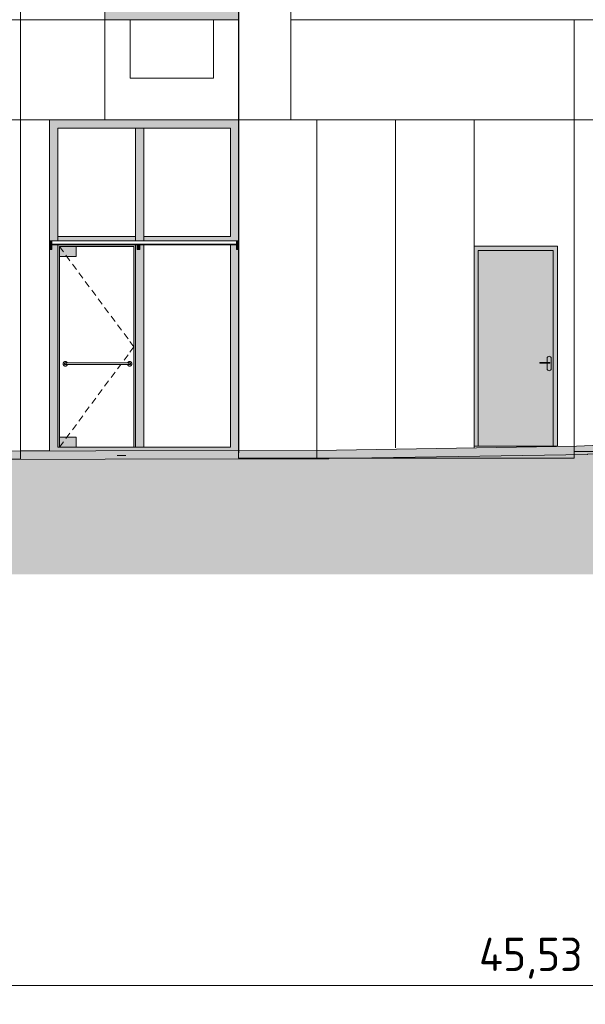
# Model space of a CAD drawing. Header units: millimetres. Extents: x -7244281 to -6602924, y 5765436 to 5938280.
# Tile 14 of 65: x -6636816 to -6630033, y 5766836 to 5778652. Entities that reach past the tile are written whole.
import ezdxf

# ---------------------------------------------------------------- set-up
doc = ezdxf.new("R2010")
doc.units = ezdxf.units.MM
doc.header["$MEASUREMENT"] = 0
doc.header["$XCLIPFRAME"] = 0
for name, color, linetype, lineweight in [('0_Ном._пера__1', 7, 'Continuous', 0), ('0_Ном._пера__19', 255, 'Continuous', 0), ('_ 0 кондиционеры_Ном._пера__1', 7, 'Continuous', 0), ('_0 фасадные панели-1_Ном._пера__1', 7, 'Continuous', 0), ('АР-Стены_внешние_.АР_Ном._пера__1', 7, 'Continuous', 0), ('АР-Чертеж-Размеры.АР_Ном._пера__1', 7, 'Continuous', 0), ('Конструктив - Крыши_Ном._пера__1', 7, 'Continuous', 0)]:
    doc.layers.add(name, color=color, linetype=linetype, lineweight=lineweight)
doc.layers.add('0_Ном._пера__161', color=7, linetype='Continuous', lineweight=13, true_color=0x6a6a6a)
doc.layers.add('АР-Чертеж-Размеры.АР', color=7, linetype='Continuous')
doc.styles.add('РЎР“Р•РќР•Р\xa0РР\xa0_РЎРўРР›Р¬_3', font='GOST_Common.ttf')
doc.dimstyles.new('СГЕНЕРИР_СТИЛЬ__1', dxfattribs={"dimtxt": 400, "dimasz": 95, "dimexe": 0.18, "dimexo": 30000, "dimgap": 0, "dimtad": 1, "dimtih": 1, "dimtoh": 1, "dimlfac": 0.001, "dimzin": 0, "dimdsep": 46, "dimtxsty": 'РЎР“Р•РќР•Р\xa0РР\xa0_РЎРўРР›Р¬_3', "dimblk": 'ARROWHEAD_6', "dimblk1": 'ARROWHEAD_6', "dimblk2": 'ARROWHEAD_6', "dimcen": 0.09, "dimclrd": 7, "dimclre": 7, "dimclrt": 7, "dimadec": 0, "dimazin": 0, "dimtfac": 1, "dimtdec": 4, "dimtmove": 0, "dimatfit": 3, "dimfxl": 0, "dimtolj": 1, "dimtzin": 0, "dimarcsym": 0})
picture_1 = doc.add_image_def('image3.png', size_in_pixel=(877, 829))
picture_2 = doc.add_image_def('image2.png', size_in_pixel=(882, 833))
picture_3 = doc.add_image_def('image4.png', size_in_pixel=(734, 827))
picture_4 = doc.add_image_def('image5.png', size_in_pixel=(725, 814))
picture_5 = doc.add_image_def('image1.png', size_in_pixel=(729, 823))

# ---------------------------------------------------------------- blocks, each defined once
blk = doc.blocks.new('*D12', base_point=(-6912258, 5769592))
at = {"layer": 'АР-Чертеж-Размеры.АР_Ном._пера__1', "color": 7, "linetype": 'Continuous', "lineweight": 0}
for p, q in [((-6653490, 5767063), (-6653415, 5767063)), ((-6653365, 5767113), (-6653465, 5767013)), ((-6653415, 5766874), (-6653415, 5767157)), ((-6653415, 5767063), (-6607886, 5767063)), ((-6607936, 5767013), (-6607836, 5767113)), ((-6607886, 5766866), (-6607886, 5767157)), ((-6607886, 5767063), (-6607811, 5767063))]:
    blk.add_line(p, q, dxfattribs=at)
at = {"layer": 'АР-Чертеж-Размеры.АР_Ном._пера__1', "color": 7, "lineweight": 0, "insert": (-6631307, 5767143), "char_height": 400, "attachment_point": 7, "style": 'РЎР“Р•РќР•Р\xa0РР\xa0_РЎРўРР›Р¬_3'}
blk.add_mtext('\\A1;{\\pql;\\fGOST Common|b0|i0|c204|p0;\\W1.000000;45,53}', dxfattribs=at)
blk = doc.blocks.new('ARROWHEAD_6')
at = {"color": 0, "linetype": 'Continuous', "lineweight": 0}
for p, q in [((0, 0), (-1, 0)), ((-0.5, -0.5), (0.5, 0.5))]:
    blk.add_line(p, q, dxfattribs=at)

msp = doc.modelspace()

# ---------------------------------------------------------------- hatches: boundary and pattern name
at = {"layer": '0_Ном._пера__161', "linetype": 'Continuous', "lineweight": 0, "true_color": 0x696969}
for points in [[(-6635696.017, 5778752.474), (-6635796, 5778752.474), (-6635796, 5778652.474), (-6634186.019, 5778652.474), (-6634186.019, 5778752.474), (-6634286.017, 5778752.474), (-6634941.017, 5778752.474), (-6635041.017, 5778752.474)], [(-6636459.197, 5777452.474), (-6636459.197, 5775999.058), (-6636359.197, 5775999.058), (-6636359.197, 5777352.474)], [(-6636459.197, 5777452.474), (-6636359.197, 5777352.474), (-6635645.53, 5777352.474), (-6635645.53, 5777452.474)], [(-6635645.53, 5777352.474), (-6635377.003, 5777352.474), (-6635377.003, 5777452.474), (-6635645.53, 5777452.474)], [(-6634415.53, 5777352.474), (-6634415.53, 5777452.474), (-6635377.003, 5777452.474), (-6635377.003, 5777352.474)], [(-6634186.016, 5777452.474), (-6634415.53, 5777452.474), (-6634415.53, 5777352.474), (-6634286.016, 5777352.474)], [(-6634286.016, 5775998.534), (-6634186.016, 5775998.534), (-6634186.016, 5777452.474), (-6634286.016, 5777352.474)], [(-6635427.003, 5775998.227), (-6635327.003, 5775998.227), (-6635327.003, 5777352.474), (-6635427.003, 5777352.474)], [(-6636359.197, 5775998.534), (-6635645.53, 5775998.534), (-6635645.53, 5776049.058), (-6636359.197, 5776049.058)], [(-6635645.53, 5776049.058), (-6635645.53, 5775998.245), (-6635427.003, 5775998.245), (-6635427.003, 5776049.058)], [(-6635327.003, 5776049.058), (-6635327.003, 5775998.245), (-6634286.016, 5775998.245), (-6634286.016, 5776049.058)], [(-6636459.197, 5775998.919), (-6636459.197, 5775960.166), (-6636429.197, 5775960.174), (-6636429.197, 5775998.927)], [(-6636429.197, 5775960.174), (-6636459.197, 5775960.166), (-6636459.197, 5775894.759), (-6636429.197, 5775894.759)], [(-6636459.197, 5775570.474), (-6636359.197, 5775570.474), (-6636359.197, 5775949.786), (-6636429.197, 5775949.786), (-6636429.197, 5775894.759), (-6636459.197, 5775894.759)], [(-6635427.003, 5775949.786), (-6636359.925, 5775949.786), (-6636339.197, 5775929.058), (-6635447.003, 5775929.058)], [(-6636359.197, 5773522.87), (-6636339.197, 5773522.87), (-6636339.197, 5775929.058), (-6636359.197, 5775949.058)], [(-6636339.197, 5775929.058), (-6636339.197, 5775809.058), (-6636139.197, 5775809.058), (-6636139.197, 5775929.058)], [(-6635427.003, 5773522.87), (-6635427.003, 5775949.786), (-6635447.003, 5775929.058), (-6635447.003, 5773522.87)], [(-6635405.808, 5775949.786), (-6635427.003, 5775949.786), (-6635427.003, 5775570.474), (-6635327.003, 5775570.474), (-6635327.003, 5775949.786), (-6635375.808, 5775949.786), (-6635375.808, 5775894.511), (-6635405.808, 5775894.511)], [(-6635405.808, 5775959.619), (-6635405.808, 5775957.311), (-6635375.808, 5775957.319), (-6635375.808, 5775959.626)], [(-6635375.808, 5775957.319), (-6635405.808, 5775957.311), (-6635405.808, 5775894.511), (-6635375.808, 5775894.511)], [(-6634286.016, 5775570.474), (-6634186.016, 5775570.474), (-6634186.016, 5775894.492), (-6634216.016, 5775894.492), (-6634216.016, 5775949.786), (-6634286.016, 5775949.786)], [(-6634216.016, 5775998.534), (-6634216.016, 5775957.293), (-6634186.016, 5775957.301), (-6634186.016, 5775998.542)], [(-6634186.016, 5775957.301), (-6634216.016, 5775957.293), (-6634216.016, 5775894.492), (-6634186.016, 5775894.492)], [(-6630365.965, 5775933.81), (-6630365.965, 5775883.81), (-6630415.965, 5775883.81), (-6631315.965, 5775883.81), (-6631365.965, 5775883.81), (-6631365.965, 5775933.81)], [(-6631365.965, 5775883.81), (-6631315.965, 5775883.81), (-6631315.965, 5773533.81), (-6631365.965, 5773533.81)], [(-6630415.965, 5775883.81), (-6630365.965, 5775883.81), (-6630365.965, 5773533.81), (-6630415.965, 5773533.81)], [(-6636359.197, 5775570.474), (-6636459.197, 5775570.474), (-6636459.197, 5773422.87), (-6636359.197, 5773522.87)], [(-6635327.003, 5773522.87), (-6635327.003, 5775570.474), (-6635427.003, 5775570.474), (-6635427.003, 5773522.87)], [(-6634286.016, 5773522.87), (-6634217.591, 5773454.445), (-6634186.016, 5773455.196), (-6634186.016, 5775570.474), (-6634286.016, 5775570.474)], [(-6630578.465, 5774538.81), (-6630471.465, 5774538.81), (-6630471.465, 5774528.81), (-6630578.465, 5774528.81)], [(-6630440.965, 5774463.81), (-6630442.868, 5774454.243), (-6630448.288, 5774446.132), (-6630456.398, 5774440.713), (-6630465.965, 5774438.81), (-6630475.533, 5774440.713), (-6630483.643, 5774446.132), (-6630489.062, 5774454.243), (-6630490.965, 5774463.81), (-6630490.965, 5774528.81), (-6630471.465, 5774528.81), (-6630458.465, 5774528.81), (-6630458.465, 5774538.81), (-6630471.465, 5774538.81), (-6630490.965, 5774538.81), (-6630490.965, 5774588.81), (-6630489.062, 5774598.377), (-6630483.643, 5774606.488), (-6630475.533, 5774611.907), (-6630465.965, 5774613.81), (-6630456.398, 5774611.907), (-6630448.288, 5774606.488), (-6630442.868, 5774598.377), (-6630440.965, 5774588.81)], [(-6630471.465, 5774538.81), (-6630466.49, 5774538.81), (-6630466.49, 5774528.81), (-6630471.465, 5774528.81)], [(-6630466.49, 5774538.81), (-6630462.273, 5774538.81), (-6630462.273, 5774528.81), (-6630466.49, 5774528.81)], [(-6630462.273, 5774538.81), (-6630459.455, 5774538.81), (-6630459.455, 5774528.81), (-6630462.273, 5774528.81)], [(-6630459.455, 5774538.81), (-6630458.465, 5774538.81), (-6630458.465, 5774528.81), (-6630459.455, 5774528.81)], [(-6636339.197, 5773642.87), (-6636339.197, 5773522.87), (-6636139.197, 5773522.87), (-6636139.197, 5773642.87)], [(-6636359.197, 5773522.87), (-6636459.197, 5773422.87), (-6635645.53, 5773422.87), (-6635645.53, 5773522.87)], [(-6635645.53, 5773422.87), (-6635545.106, 5773422.87), (-6635377.003, 5773426.868), (-6635377.003, 5773522.87), (-6635645.53, 5773522.87)], [(-6635377.003, 5773522.87), (-6635377.003, 5773426.868), (-6634415.53, 5773449.737), (-6634415.53, 5773522.87)], [(-6634415.53, 5773522.87), (-6634415.53, 5773449.737), (-6634217.591, 5773454.445), (-6634286.016, 5773522.87)]]:
    msp.add_hatch(color=251, dxfattribs=at).paths.add_polyline_path(points)
h = msp.add_hatch(color=251, dxfattribs=at)
h.paths.add_polyline_path([(-6631315.965, 5775883.81), (-6630415.965, 5775883.81), (-6630415.965, 5773533.81), (-6631315.965, 5773533.81)])
h.paths.add_polyline_path([(-6630440.965, 5774463.81), (-6630440.965, 5774588.81), (-6630442.868, 5774598.377), (-6630448.288, 5774606.488), (-6630456.398, 5774611.907), (-6630465.965, 5774613.81), (-6630475.533, 5774611.907), (-6630483.643, 5774606.488), (-6630489.062, 5774598.377), (-6630490.965, 5774588.81), (-6630490.965, 5774538.81), (-6630578.465, 5774538.81), (-6630578.465, 5774528.81), (-6630490.965, 5774528.81), (-6630490.965, 5774463.81), (-6630489.062, 5774454.243), (-6630483.643, 5774446.132), (-6630475.533, 5774440.713), (-6630465.965, 5774438.81), (-6630456.398, 5774440.713), (-6630448.288, 5774446.132), (-6630442.868, 5774454.243)], flags=0)
at = {"layer": '0_Ном._пера__19', "linetype": 'Continuous', "lineweight": 0}
msp.add_hatch(color=255, dxfattribs=at).paths.add_polyline_path([(-6655647.25, 5771996.328), (-6602924.477, 5771996.328), (-6602924.477, 5773853.852), (-6608702.147, 5773778.801), (-6608702.151, 5773779.068), (-6610801.508, 5773751.775), (-6610801.491, 5773750.84), (-6614216.322, 5773688.514), (-6614216.352, 5773684.556), (-6618616.5, 5773718.08), (-6618616.436, 5773665.014), (-6620096.257, 5773663.218), (-6620749.016, 5773598.018), (-6620748.963, 5773594.214), (-6622614.558, 5773575.632), (-6622614.521, 5773575.06), (-6623374.762, 5773492.936), (-6628815.237, 5773478.75), (-6630004.951, 5773438.704), (-6630004.914, 5773436.459), (-6633110.068, 5773385.116), (-6633110.065, 5773382.688), (-6641155.719, 5773371.224), (-6641155.72, 5773370.655), (-6646475.563, 5773384.553), (-6646475.824, 5773384.553), (-6649513.672, 5773384.553), (-6653505.751, 5773240.302), (-6653505.751, 5773231.212), (-6655647.25, 5773231.212)])
at = {"layer": '_0 фасадные панели-1_Ном._пера__1', "linetype": 'Continuous', "lineweight": 0}
msp.add_hatch(color=7, dxfattribs=at).paths.add_polyline_path([(-6655647.25, 5773231.212), (-6655647.25, 5773331.211), (-6653714.4, 5773331.211), (-6653714.458, 5773332.826), (-6649605.479, 5773481.301), (-6649605.479, 5773484.553), (-6649515.479, 5773484.553), (-6646475.563, 5773484.553), (-6641205.457, 5773470.785), (-6641205.458, 5773471.153), (-6633257.74, 5773482.478), (-6633257.743, 5773482.688), (-6630138.58, 5773534.263), (-6628799.059, 5773592.474), (-6623530.848, 5773593.172), (-6622670.828, 5773671.679), (-6622670.872, 5773674.858), (-6620798.949, 5773693.528), (-6620101.299, 5773763.211), (-6620084.817, 5773764.858), (-6620084.654, 5773763.232), (-6618741.221, 5773764.862), (-6618740.808, 5773819.03), (-6614369.842, 5773785.728), (-6610875.332, 5773849.509), (-6610875.349, 5773850.823), (-6608676.854, 5773879.406), (-6608676.851, 5773879.138), (-6602924.478, 5773953.86), (-6602924.478, 5773853.852), (-6608702.147, 5773778.801), (-6608702.151, 5773779.068), (-6610801.508, 5773751.775), (-6610801.491, 5773750.84), (-6614216.322, 5773688.514), (-6614216.352, 5773684.556), (-6618616.5, 5773718.08), (-6618616.436, 5773665.014), (-6620096.257, 5773663.218), (-6620749.016, 5773598.018), (-6620748.963, 5773594.214), (-6622614.558, 5773575.632), (-6622614.521, 5773575.06), (-6623530.835, 5773492.529), (-6628815.237, 5773478.75), (-6630004.951, 5773438.704), (-6630004.914, 5773436.459), (-6633110.068, 5773385.116), (-6633110.065, 5773382.688), (-6641155.719, 5773371.224), (-6641155.72, 5773370.655), (-6646475.563, 5773384.553), (-6646475.824, 5773384.553), (-6649513.672, 5773384.553), (-6653505.751, 5773240.302), (-6653505.751, 5773231.212)])

# ---------------------------------------------------------------- linework, layer by layer
at = {"layer": '0_Ном._пера__1', "color": 7, "linetype": 'Continuous', "lineweight": 0}
for p, q in [((-6633250.953, 5773513.968), (-6633250.953, 5777452.474)), ((-6632308.459, 5773513.968), (-6632308.459, 5777452.474)), ((-6631365.965, 5773513.968), (-6631365.965, 5777452.474)), ((-6636806, 5773477.422), (-6636806, 5777322.474)), ((-6630415.965, 5773533.81), (-6630415.965, 5775883.81))]:
    msp.add_line(p, q, dxfattribs=at)
for points in [[(-6646565.973, 5841512.474), (-6636806, 5841512.474), (-6636806, 5778652.474), (-6646565.973, 5778652.474)], [(-6635796, 5781652.474), (-6636806, 5781652.474), (-6636806, 5778652.474), (-6635796, 5778652.474)], [(-6633566.06, 5780452.474), (-6634186.055, 5780452.474), (-6634186.055, 5777452.474), (-6633566.06, 5777452.474)], [(-6649996.472, 5778652.474), (-6636806, 5778652.474), (-6636806, 5777452.474), (-6649996.472, 5777452.474)], [(-6636806, 5778652.474), (-6635796, 5778652.474), (-6635796, 5777452.474), (-6636806, 5777452.474)], [(-6634186.016, 5778652.474), (-6635796, 5778652.474), (-6635796, 5777452.474), (-6634186.016, 5777452.474)], [(-6630165.965, 5778652.474), (-6633566.06, 5778652.474), (-6633566.06, 5777452.474), (-6630165.965, 5777452.474)], [(-6626557.883, 5778652.474), (-6630165.965, 5778652.474), (-6630165.965, 5777452.474), (-6626557.883, 5777452.474)]]:
    msp.add_lwpolyline(points, close=True, dxfattribs=at)
for points in [[(-6646636.308, 5773456.973), (-6646636.308, 5777452.474), (-6636806, 5777452.474), (-6636806, 5773449.835)], [(-6636806, 5773477.422), (-6636806, 5777452.474), (-6636459.197, 5777452.474), (-6636459.197, 5773477.916)], [(-6630165.965, 5773506.149), (-6630165.965, 5777452.474), (-6633250.953, 5777452.474), (-6633250.953, 5773455.14)], [(-6630165.965, 5773506.149), (-6630165.965, 5777452.474), (-6628799.059, 5777452.474), (-6628799.059, 5773551.607)]]:
    msp.add_lwpolyline(points, dxfattribs=at)
at = {"layer": '_ 0 кондиционеры_Ном._пера__1', "color": 7, "linetype": 'Continuous', "lineweight": 0, "flags": 128}
msp.add_lwpolyline([(-6635491.225, 5778652.474), (-6635491.225, 5777952.474), (-6634491.225, 5777952.474), (-6634491.225, 5778652.474)], close=True, dxfattribs=at)
at = {"layer": '_0 фасадные панели-1_Ном._пера__1', "color": 7, "linetype": 'Continuous', "lineweight": 0, "flags": 128}
for points in [[(-6641205.458, 5773471.153), (-6633257.74, 5773482.478), (-6633257.743, 5773482.688), (-6630138.58, 5773534.263), (-6628799.059, 5773592.474), (-6623530.848, 5773593.172), (-6622670.828, 5773671.679), (-6622670.872, 5773674.858), (-6620798.949, 5773693.528), (-6620101.299, 5773763.211), (-6620084.817, 5773764.858), (-6620084.654, 5773763.232), (-6618741.221, 5773764.862), (-6618740.808, 5773819.03), (-6614369.842, 5773785.728), (-6610875.332, 5773849.509)], [(-6614216.352, 5773684.556), (-6618616.5, 5773718.08), (-6618616.436, 5773665.014), (-6620096.257, 5773663.218), (-6620749.016, 5773598.018), (-6620748.963, 5773594.214), (-6622614.558, 5773575.632), (-6622614.521, 5773575.06), (-6623530.835, 5773492.529), (-6628815.237, 5773478.75), (-6630004.951, 5773438.704), (-6630004.914, 5773436.459), (-6633110.068, 5773385.116), (-6633110.065, 5773382.688), (-6641155.719, 5773371.224)]]:
    msp.add_lwpolyline(points, dxfattribs=at)
at = {"layer": 'АР-Стены_внешние_.АР_Ном._пера__1', "color": 7, "linetype": 'Continuous', "lineweight": 0}
for p, q in [((-6636459.197, 5777452.474), (-6636459.197, 5775999.058)), ((-6635645.53, 5777452.474), (-6636459.197, 5777452.474)), ((-6635377.003, 5777452.474), (-6635645.53, 5777452.474)), ((-6634415.53, 5777452.474), (-6635377.003, 5777452.474)), ((-6634186.016, 5777452.474), (-6634415.53, 5777452.474)), ((-6634186.016, 5775999.058), (-6634186.016, 5777452.474)), ((-6636359.197, 5777352.474), (-6636359.197, 5776049.058)), ((-6635645.53, 5777352.474), (-6636359.197, 5777352.474)), ((-6635427.003, 5777352.474), (-6635645.53, 5777352.474)), ((-6635427.003, 5776049.058), (-6635427.003, 5777352.474)), ((-6635377.003, 5777352.474), (-6635427.003, 5777352.474)), ((-6635327.003, 5777352.474), (-6635377.003, 5777352.474)), ((-6635327.003, 5776049.058), (-6635327.003, 5777352.474)), ((-6634415.53, 5777352.474), (-6635327.003, 5777352.474)), ((-6634286.016, 5777352.474), (-6634415.53, 5777352.474)), ((-6634286.016, 5776049.058), (-6634286.016, 5777352.474)), ((-6636359.197, 5776049.058), (-6635645.53, 5776049.058)), ((-6636359.197, 5776049.058), (-6636359.197, 5775999.058)), ((-6635645.53, 5776049.058), (-6635427.003, 5776049.058)), ((-6635427.003, 5775998.219), (-6635427.003, 5776049.058)), ((-6635327.003, 5775998.245), (-6635327.003, 5776049.058)), ((-6635327.003, 5776049.058), (-6634286.016, 5776049.058)), ((-6636459.197, 5775998.919), (-6636429.197, 5775998.927)), ((-6636459.197, 5775960.166), (-6636459.197, 5775998.919)), ((-6636459.197, 5775960.166), (-6636429.197, 5775960.174)), ((-6636459.197, 5775894.759), (-6636459.197, 5775960.166)), ((-6636429.197, 5775960.174), (-6636429.197, 5775998.927)), ((-6636429.197, 5775960.174), (-6636429.197, 5775894.759)), ((-6636429.196, 5775997.958), (-6634186.016, 5775998.542)), ((-6636359.197, 5775999.058), (-6636359.197, 5775998.534)), ((-6636359.197, 5775949.786), (-6636359.197, 5775570.474)), ((-6636339.197, 5775929.058), (-6636339.197, 5775809.058)), ((-6636139.197, 5775929.058), (-6636339.197, 5775929.058)), ((-6636339.197, 5775929.058), (-6636291.544, 5775864.799)), ((-6636139.197, 5775809.058), (-6636139.197, 5775929.058)), ((-6636139.197, 5775929.058), (-6635447.003, 5775929.058)), ((-6635447.003, 5775929.058), (-6635447.003, 5773522.87)), ((-6635427.003, 5775998.534), (-6635427.003, 5775999.058)), ((-6635427.003, 5775570.474), (-6635427.003, 5775949.786)), ((-6635405.808, 5775957.311), (-6635405.808, 5775959.619)), ((-6635405.808, 5775957.311), (-6635375.808, 5775957.319)), ((-6635405.808, 5775894.511), (-6635405.808, 5775957.311)), ((-6635375.808, 5775957.319), (-6635375.808, 5775959.626)), ((-6635375.808, 5775957.319), (-6635375.808, 5775894.511)), ((-6635327.003, 5775570.474), (-6635327.003, 5775949.058)), ((-6634286.016, 5775949.058), (-6634286.016, 5775949.786)), ((-6634286.016, 5775570.474), (-6634286.016, 5775949.058)), ((-6634216.016, 5775959.779), (-6634216.016, 5775998.534)), ((-6634216.016, 5775957.293), (-6634216.016, 5775959.779)), ((-6634216.016, 5775957.293), (-6634186.016, 5775957.301)), ((-6634216.016, 5775894.492), (-6634216.016, 5775957.293)), ((-6634186.016, 5775998.542), (-6634186.016, 5775999.058)), ((-6634186.016, 5775957.301), (-6634186.016, 5775998.542)), ((-6634186.016, 5775957.301), (-6634186.016, 5775894.492)), ((-6630365.965, 5775933.81), (-6631365.965, 5775933.81)), ((-6631365.965, 5775933.81), (-6631365.965, 5773533.81)), ((-6630365.965, 5773533.81), (-6630365.965, 5775933.81)), ((-6636429.197, 5775894.759), (-6636459.197, 5775894.759)), ((-6636459.197, 5775894.759), (-6636459.197, 5775570.474)), ((-6636339.197, 5773642.87), (-6636339.197, 5775809.058)), ((-6636339.197, 5775809.058), (-6636139.197, 5775809.058)), ((-6636261.76, 5775824.637), (-6636250.207, 5775809.058)), ((-6636250.207, 5775809.058), (-6636214.107, 5775760.378)), ((-6635375.808, 5775894.511), (-6635405.808, 5775894.511)), ((-6634186.016, 5775894.492), (-6634216.016, 5775894.492)), ((-6634186.016, 5775570.474), (-6634186.016, 5775894.492)), ((-6630415.965, 5775883.81), (-6631315.965, 5775883.81)), ((-6631315.965, 5775883.81), (-6631315.965, 5773533.81)), ((-6636184.324, 5775720.217), (-6636136.671, 5775655.958)), ((-6636459.197, 5775570.474), (-6636459.197, 5773477.916)), ((-6636359.197, 5775570.474), (-6636359.197, 5773522.87)), ((-6636106.888, 5775615.796), (-6636059.235, 5775551.538)), ((-6635427.003, 5773522.87), (-6635427.003, 5775570.474)), ((-6635327.003, 5773522.87), (-6635327.003, 5775570.474)), ((-6634286.016, 5773522.87), (-6634286.016, 5775570.474)), ((-6634186.016, 5773455.196), (-6634186.016, 5775570.474)), ((-6636029.451, 5775511.376), (-6635981.798, 5775447.117)), ((-6635952.015, 5775406.956), (-6635904.362, 5775342.697)), ((-6635874.579, 5775302.535), (-6635826.926, 5775238.277)), ((-6635797.142, 5775198.115), (-6635749.489, 5775133.856)), ((-6635719.706, 5775093.695), (-6635672.053, 5775029.436)), ((-6635642.27, 5774989.274), (-6635594.617, 5774925.015)), ((-6635564.833, 5774884.854), (-6635517.18, 5774820.595)), ((-6635494.656, 5774790.222), (-6635447.003, 5774725.964)), ((-6635564.833, 5774567.073), (-6635517.18, 5774631.332)), ((-6635494.656, 5774661.705), (-6635447.003, 5774725.964)), ((-6636296.197, 5774522.87), (-6636295.786, 5774527.558)), ((-6636295.786, 5774518.181), (-6636296.197, 5774522.87)), ((-6636295.786, 5774527.558), (-6636294.568, 5774532.104)), ((-6636294.568, 5774513.635), (-6636295.786, 5774518.181)), ((-6636294.568, 5774532.104), (-6636292.579, 5774536.37)), ((-6636292.579, 5774509.37), (-6636294.568, 5774513.635)), ((-6636292.579, 5774536.37), (-6636289.88, 5774540.225)), ((-6636289.88, 5774505.514), (-6636292.579, 5774509.37)), ((-6636289.88, 5774540.225), (-6636286.552, 5774543.553)), ((-6636286.552, 5774502.186), (-6636289.88, 5774505.514)), ((-6636286.552, 5774543.553), (-6636282.697, 5774546.252)), ((-6636282.697, 5774499.487), (-6636286.552, 5774502.186)), ((-6636282.697, 5774546.252), (-6636278.431, 5774548.241)), ((-6636278.431, 5774497.498), (-6636282.697, 5774499.487)), ((-6636279.045, 5774524.606), (-6636279.197, 5774522.87)), ((-6636279.197, 5774522.87), (-6636279.045, 5774521.133)), ((-6636278.594, 5774526.29), (-6636279.045, 5774524.606)), ((-6636279.045, 5774521.133), (-6636278.594, 5774519.449)), ((-6636277.857, 5774527.87), (-6636278.594, 5774526.29)), ((-6636278.594, 5774519.449), (-6636277.857, 5774517.87)), ((-6636278.431, 5774548.241), (-6636273.885, 5774549.459)), ((-6636273.885, 5774496.28), (-6636278.431, 5774497.498)), ((-6636276.857, 5774529.298), (-6636277.857, 5774527.87)), ((-6636277.857, 5774517.87), (-6636276.857, 5774516.442)), ((-6636275.625, 5774530.53), (-6636276.857, 5774529.298)), ((-6636276.857, 5774516.442), (-6636275.625, 5774515.209)), ((-6636274.197, 5774531.53), (-6636275.625, 5774530.53)), ((-6636275.625, 5774515.209), (-6636274.197, 5774514.209)), ((-6636272.617, 5774532.267), (-6636274.197, 5774531.53)), ((-6636274.197, 5774514.209), (-6636272.617, 5774513.473)), ((-6636273.885, 5774549.459), (-6636269.197, 5774549.87)), ((-6636270.933, 5774532.718), (-6636272.617, 5774532.267)), ((-6636272.617, 5774513.473), (-6636270.933, 5774513.022)), ((-6636269.197, 5774532.87), (-6636270.933, 5774532.718)), ((-6636270.933, 5774513.022), (-6636269.197, 5774512.87)), ((-6636269.197, 5774549.87), (-6636264.508, 5774549.459)), ((-6636254.197, 5774532.87), (-6636269.197, 5774532.87)), ((-6636254.197, 5774512.87), (-6636269.197, 5774512.87)), ((-6636264.508, 5774549.459), (-6636259.962, 5774548.241)), ((-6636259.962, 5774497.498), (-6636264.508, 5774496.28)), ((-6636259.962, 5774548.241), (-6636255.697, 5774546.252)), ((-6636255.697, 5774499.487), (-6636259.962, 5774497.498)), ((-6636258.276, 5774524.606), (-6636258.339, 5774522.87)), ((-6636258.339, 5774522.87), (-6636258.276, 5774521.133)), ((-6636258.089, 5774526.29), (-6636258.276, 5774524.606)), ((-6636258.276, 5774521.133), (-6636258.089, 5774519.449)), ((-6636257.784, 5774527.87), (-6636258.089, 5774526.29)), ((-6636258.089, 5774519.449), (-6636257.784, 5774517.87)), ((-6636257.37, 5774529.298), (-6636257.784, 5774527.87)), ((-6636257.784, 5774517.87), (-6636257.37, 5774516.442)), ((-6636256.859, 5774530.53), (-6636257.37, 5774529.298)), ((-6636257.37, 5774516.442), (-6636256.859, 5774515.209)), ((-6636256.268, 5774531.53), (-6636256.859, 5774530.53)), ((-6636256.859, 5774515.209), (-6636256.268, 5774514.209)), ((-6636255.613, 5774532.267), (-6636256.268, 5774531.53)), ((-6636256.268, 5774514.209), (-6636255.613, 5774513.473)), ((-6636255.697, 5774546.252), (-6636251.841, 5774543.553)), ((-6636251.841, 5774502.186), (-6636255.697, 5774499.487)), ((-6635512.003, 5774532.87), (-6636254.197, 5774532.87)), ((-6635512.003, 5774512.87), (-6636254.197, 5774512.87)), ((-6636251.841, 5774543.553), (-6636248.513, 5774540.225)), ((-6636248.513, 5774505.514), (-6636251.841, 5774502.186)), ((-6636248.513, 5774540.225), (-6636245.814, 5774536.37)), ((-6636245.814, 5774509.37), (-6636248.513, 5774505.514)), ((-6636245.814, 5774536.37), (-6636244.182, 5774532.87)), ((-6636244.182, 5774512.87), (-6636245.814, 5774509.37)), ((-6635642.27, 5774462.653), (-6635605.03, 5774512.87)), ((-6635522.018, 5774532.87), (-6635520.386, 5774536.37)), ((-6635520.386, 5774509.37), (-6635522.018, 5774512.87)), ((-6635520.386, 5774536.37), (-6635517.686, 5774540.225)), ((-6635517.686, 5774505.514), (-6635520.386, 5774509.37)), ((-6635517.686, 5774540.225), (-6635514.358, 5774543.553)), ((-6635514.358, 5774502.186), (-6635517.686, 5774505.514)), ((-6635514.358, 5774543.553), (-6635510.503, 5774546.252)), ((-6635510.503, 5774499.487), (-6635514.358, 5774502.186)), ((-6635497.003, 5774532.87), (-6635512.003, 5774532.87)), ((-6635497.003, 5774512.87), (-6635512.003, 5774512.87)), ((-6635510.587, 5774532.267), (-6635509.932, 5774531.53)), ((-6635509.932, 5774514.209), (-6635510.587, 5774513.473)), ((-6635510.503, 5774546.252), (-6635506.238, 5774548.241)), ((-6635506.238, 5774497.498), (-6635510.503, 5774499.487)), ((-6635509.932, 5774531.53), (-6635509.341, 5774530.53)), ((-6635509.341, 5774515.209), (-6635509.932, 5774514.209)), ((-6635509.341, 5774530.53), (-6635508.83, 5774529.298)), ((-6635508.83, 5774516.442), (-6635509.341, 5774515.209)), ((-6635508.83, 5774529.298), (-6635508.416, 5774527.87)), ((-6635508.416, 5774517.87), (-6635508.83, 5774516.442)), ((-6635508.416, 5774527.87), (-6635508.111, 5774526.29)), ((-6635508.111, 5774519.449), (-6635508.416, 5774517.87)), ((-6635508.111, 5774526.29), (-6635507.924, 5774524.606)), ((-6635507.924, 5774521.133), (-6635508.111, 5774519.449)), ((-6635507.924, 5774524.606), (-6635507.861, 5774522.87)), ((-6635507.861, 5774522.87), (-6635507.924, 5774521.133)), ((-6635506.238, 5774548.241), (-6635501.692, 5774549.459)), ((-6635501.692, 5774496.28), (-6635506.238, 5774497.498)), ((-6635501.692, 5774549.459), (-6635497.003, 5774549.87)), ((-6635497.003, 5774549.87), (-6635492.315, 5774549.459)), ((-6635497.003, 5774532.87), (-6635495.267, 5774532.718)), ((-6635495.267, 5774513.022), (-6635497.003, 5774512.87)), ((-6635495.267, 5774532.718), (-6635493.583, 5774532.267)), ((-6635493.583, 5774513.473), (-6635495.267, 5774513.022)), ((-6635493.583, 5774532.267), (-6635492.003, 5774531.53)), ((-6635492.003, 5774514.209), (-6635493.583, 5774513.473)), ((-6635492.315, 5774549.459), (-6635487.769, 5774548.241)), ((-6635487.769, 5774497.498), (-6635492.315, 5774496.28)), ((-6635492.003, 5774531.53), (-6635490.575, 5774530.53)), ((-6635490.575, 5774515.209), (-6635492.003, 5774514.209)), ((-6635490.575, 5774530.53), (-6635489.343, 5774529.298)), ((-6635489.343, 5774516.442), (-6635490.575, 5774515.209)), ((-6635489.343, 5774529.298), (-6635488.343, 5774527.87)), ((-6635488.343, 5774517.87), (-6635489.343, 5774516.442)), ((-6635488.343, 5774527.87), (-6635487.606, 5774526.29)), ((-6635487.606, 5774519.449), (-6635488.343, 5774517.87)), ((-6635487.769, 5774548.241), (-6635483.503, 5774546.252)), ((-6635483.503, 5774499.487), (-6635487.769, 5774497.498)), ((-6635487.606, 5774526.29), (-6635487.155, 5774524.606)), ((-6635487.155, 5774521.133), (-6635487.606, 5774519.449)), ((-6635487.155, 5774524.606), (-6635487.003, 5774522.87)), ((-6635487.003, 5774522.87), (-6635487.155, 5774521.133)), ((-6635483.503, 5774546.252), (-6635479.648, 5774543.553)), ((-6635479.648, 5774502.186), (-6635483.503, 5774499.487)), ((-6635479.648, 5774543.553), (-6635476.32, 5774540.225)), ((-6635476.32, 5774505.514), (-6635479.648, 5774502.186)), ((-6635476.32, 5774540.225), (-6635473.62, 5774536.37)), ((-6635473.62, 5774509.37), (-6635476.32, 5774505.514)), ((-6635473.62, 5774536.37), (-6635471.631, 5774532.104)), ((-6635471.631, 5774513.635), (-6635473.62, 5774509.37)), ((-6635471.631, 5774532.104), (-6635470.413, 5774527.558)), ((-6635470.413, 5774518.181), (-6635471.631, 5774513.635)), ((-6635470.413, 5774527.558), (-6635470.003, 5774522.87)), ((-6635470.003, 5774522.87), (-6635470.413, 5774518.181)), ((-6630578.465, 5774538.81), (-6630471.465, 5774538.81)), ((-6630578.465, 5774538.81), (-6630578.465, 5774528.81)), ((-6630578.465, 5774528.81), (-6630471.465, 5774528.81)), ((-6630490.965, 5774588.81), (-6630489.062, 5774598.377)), ((-6630490.965, 5774538.81), (-6630490.965, 5774588.81)), ((-6630490.965, 5774463.81), (-6630490.965, 5774528.81)), ((-6630489.062, 5774598.377), (-6630483.643, 5774606.488)), ((-6630483.643, 5774606.488), (-6630475.533, 5774611.907)), ((-6630475.533, 5774611.907), (-6630465.965, 5774613.81)), ((-6630471.465, 5774538.81), (-6630466.49, 5774538.81)), ((-6630471.465, 5774528.81), (-6630466.49, 5774528.81)), ((-6630466.49, 5774538.81), (-6630462.273, 5774538.81)), ((-6630466.49, 5774528.81), (-6630462.273, 5774528.81)), ((-6630465.965, 5774613.81), (-6630456.398, 5774611.907)), ((-6630462.273, 5774538.81), (-6630459.455, 5774538.81)), ((-6630462.273, 5774528.81), (-6630459.455, 5774528.81)), ((-6630459.455, 5774538.81), (-6630458.465, 5774538.81)), ((-6630459.455, 5774528.81), (-6630458.465, 5774528.81)), ((-6630458.465, 5774538.81), (-6630458.465, 5774528.81)), ((-6630456.398, 5774611.907), (-6630448.288, 5774606.488)), ((-6630448.288, 5774606.488), (-6630442.868, 5774598.377)), ((-6630442.868, 5774598.377), (-6630440.965, 5774588.81)), ((-6630440.965, 5774588.81), (-6630440.965, 5774463.81)), ((-6636269.197, 5774495.87), (-6636273.885, 5774496.28)), ((-6636264.508, 5774496.28), (-6636269.197, 5774495.87)), ((-6635719.706, 5774358.233), (-6635672.053, 5774422.491)), ((-6635497.003, 5774495.87), (-6635501.692, 5774496.28)), ((-6635492.315, 5774496.28), (-6635497.003, 5774495.87)), ((-6630489.062, 5774454.243), (-6630490.965, 5774463.81)), ((-6630483.643, 5774446.132), (-6630489.062, 5774454.243)), ((-6630475.533, 5774440.713), (-6630483.643, 5774446.132)), ((-6630465.965, 5774438.81), (-6630475.533, 5774440.713)), ((-6630456.398, 5774440.713), (-6630465.965, 5774438.81)), ((-6630448.288, 5774446.132), (-6630456.398, 5774440.713)), ((-6630442.868, 5774454.243), (-6630448.288, 5774446.132)), ((-6630440.965, 5774463.81), (-6630442.868, 5774454.243)), ((-6635797.142, 5774253.812), (-6635749.489, 5774318.071)), ((-6635874.579, 5774149.392), (-6635826.926, 5774213.651)), ((-6635952.015, 5774044.972), (-6635904.362, 5774109.23)), ((-6636029.451, 5773940.551), (-6635981.798, 5774004.81)), ((-6636184.324, 5773731.71), (-6636136.671, 5773795.969)), ((-6636106.888, 5773836.131), (-6636059.235, 5773900.389)), ((-6636250.207, 5773642.87), (-6636214.107, 5773691.549)), ((-6636139.197, 5773642.87), (-6636339.197, 5773642.87)), ((-6636339.197, 5773642.87), (-6636339.197, 5773522.87)), ((-6636339.197, 5773522.87), (-6636291.544, 5773587.128)), ((-6636261.76, 5773627.29), (-6636250.207, 5773642.87)), ((-6636139.197, 5773522.87), (-6636139.197, 5773642.87)), ((-6636359.197, 5773522.87), (-6636139.197, 5773522.87)), ((-6636139.197, 5773522.87), (-6635645.53, 5773522.87)), ((-6635645.53, 5773522.87), (-6635447.003, 5773522.87)), ((-6635447.003, 5773522.87), (-6635377.003, 5773522.87)), ((-6635377.003, 5773522.87), (-6635327.003, 5773522.87)), ((-6635327.003, 5773522.87), (-6634415.53, 5773522.87)), ((-6634415.53, 5773522.87), (-6634286.016, 5773522.87)), ((-6631365.965, 5773533.81), (-6630365.965, 5773533.81)), ((-6635645.53, 5773422.87), (-6635545.105, 5773422.87))]:
    msp.add_line(p, q, dxfattribs=at)
at = {"layer": 'Конструктив - Крыши_Ном._пера__1', "color": 7, "linetype": 'Continuous', "lineweight": 0}
for p, q in [((-6636429.197, 5775959.779), (-6634216.016, 5775959.779)), ((-6636429.197, 5775949.786), (-6635405.808, 5775949.786)), ((-6635375.808, 5775949.786), (-6634216.016, 5775949.786))]:
    msp.add_line(p, q, dxfattribs=at)

# ---------------------------------------------------------------- dimensions: what is measured, and where the dimension line sits
at = {"layer": 'АР-Чертеж-Размеры.АР', "color": 7, "linetype": 'Continuous', "lineweight": 0}
dim = msp.add_linear_dim(base=(-6607885.97, 5767063.151), p1=(-6653415.477, 5766843.939), p2=(-6607885.97, 5766836.438), dimstyle='СГЕНЕРИР_СТИЛЬ__1', dxfattribs=at)
dim.commit()
dim.dimension.update_dxf_attribs({"geometry": '*D12', "text_midpoint": (-6630637.213, 5767343.151), "dimtype": 160})

# ---------------------------------------------------------------- pictures from other files: only their frames are drawn
at = {"linetype": 'Continuous', "lineweight": 0}
image = msp.add_image(picture_1, insert=(-6646565.973, 5778652.474), size_in_units=(9759.973, 62860), dxfattribs=at)
image.set_boundary_path([(-0.5, -0.5), (876.5, 828.5)])
image = msp.add_image(picture_4, insert=(-6635795.978, 5781652.474), size_in_units=(1010.022, 3000), rotation=180, dxfattribs=at)
image.set_boundary_path([(-0.5, -0.5), (724.5, 813.5)])
image = msp.add_image(picture_2, insert=(-6634191.182, 5777452.474), size_in_units=(625.122, 3000), dxfattribs=at)
image.set_boundary_path([(-0.5, -0.5), (881.5, 832.5)])
image = msp.add_image(picture_1, insert=(-6649996.472, 5777452.474), size_in_units=(13190.472, 1200), dxfattribs=at)
image.set_boundary_path([(-0.5, -0.5), (876.5, 828.5)])
image = msp.add_image(picture_1, insert=(-6636806, 5777452.474), size_in_units=(1010, 1200), dxfattribs=at)
image.set_boundary_path([(-0.5, -0.5), (876.5, 828.5)])
image = msp.add_image(picture_3, insert=(-6634186.016, 5778652.474), size_in_units=(1609.984, 1200), rotation=180, dxfattribs=at)
image.set_boundary_path([(-0.5, -0.5), (733.5, 826.5)])
image = msp.add_image(picture_3, insert=(-6630165.965, 5778652.474), size_in_units=(3400.095, 1200), rotation=180, dxfattribs=at)
image.set_boundary_path([(-0.5, -0.5), (733.5, 826.5)])
image = msp.add_image(picture_5, insert=(-6630165.965, 5777452.474), size_in_units=(3608.082, 1200), dxfattribs=at)
image.set_boundary_path([(-0.5, -0.5), (728.5, 822.5)])
image = msp.add_image(picture_1, insert=(-6646636.308, 5773377.422), size_in_units=(9830.308, 4075.052), dxfattribs=at)
image.set_boundary_path([(-0.5, -0.5), (876.5, 828.5)])
image = msp.add_image(picture_1, insert=(-6636806, 5773477.916), size_in_units=(346.803, 3974.558), dxfattribs=at)
image.set_boundary_path([(-0.5, -0.5), (876.5, 828.5)])
image = msp.add_image(picture_2, insert=(-6634191.182, 5773392.17), size_in_units=(940.229, 4060.305), dxfattribs=at)
image.set_boundary_path([(-0.5, -0.5), (881.5, 832.5)])
image = msp.add_image(picture_3, insert=(-6630165.965, 5777452.474), size_in_units=(3084.988, 4060.305), rotation=180, dxfattribs=at)
image.set_boundary_path([(-0.5, -0.5), (733.5, 826.5)])
image = msp.add_image(picture_2, insert=(-6630165.965, 5773471.611), size_in_units=(1369.755, 3980.863), dxfattribs=at)
image.set_boundary_path([(-0.5, -0.5), (881.5, 832.5)])

doc.saveas('drawing.dxf')
